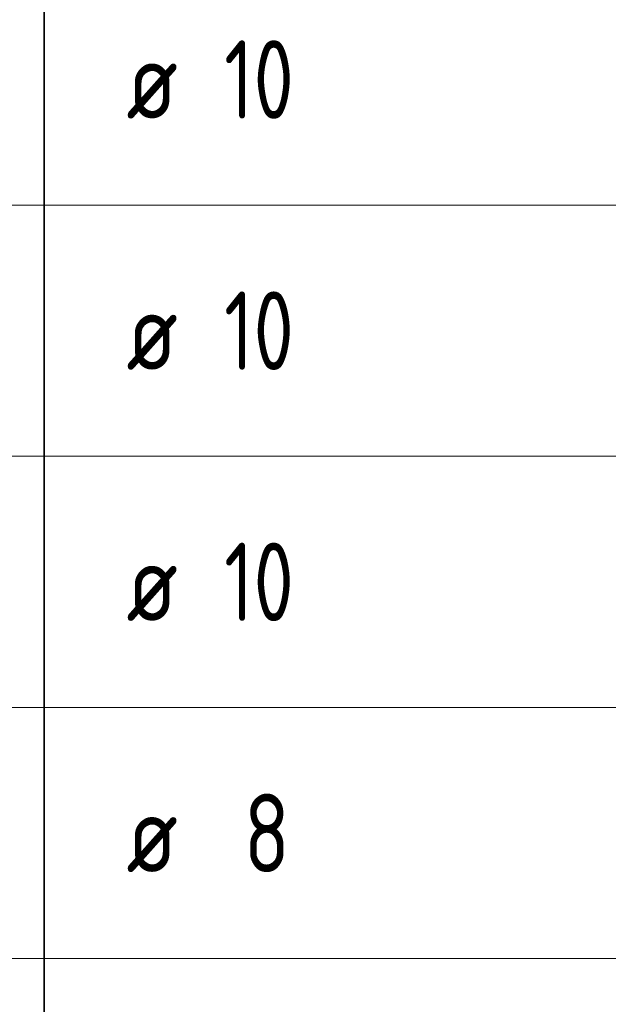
# Model space of a CAD drawing. Header units: metres. Extents: x -38 to 102, y -15 to 21.
# Tile 225 of 229: x 77.9 to 79.77, y 10.43 to 13.57. Entities that reach past the tile are written whole.
import ezdxf

# ---------------------------------------------------------------- set-up
doc = ezdxf.new("R2010")
doc.units = ezdxf.units.M
doc.layers.add('XR$5$Текст_ примечание', color=7, linetype='Continuous', lineweight=13)
doc.styles.add('ISOCPEUR', font='txt')

msp = doc.modelspace()

# ---------------------------------------------------------------- linework, layer by layer
at = {"layer": 'XR$5$Текст_ примечание', "color": 7, "linetype": 'Continuous', "lineweight": 35, "transparency": 33554687}
for p, q in [((77.9757, 13.7764), (77.9757, 12.9764)), ((77.9757, 12.9764), (77.9757, 12.1764)), ((77.9757, 12.1764), (77.9757, 11.3764)), ((77.9757, 11.3764), (77.9757, 10.5764)), ((77.9757, 10.5764), (77.9757, 9.7764))]:
    msp.add_line(p, q, dxfattribs=at)
at = {"layer": 'XR$5$Текст_ примечание', "color": 7, "linetype": 'Continuous', "lineweight": 13, "transparency": 33554687}
for p, q in [((88.9757, 12.9764), (70.4757, 12.9764)), ((88.9757, 12.1764), (70.4757, 12.1764)), ((88.9757, 11.3764), (70.4757, 11.3764)), ((88.9757, 10.5764), (70.4757, 10.5764))]:
    msp.add_line(p, q, dxfattribs=at)

# ---------------------------------------------------------------- texts
at = {"layer": 'XR$5$Текст_ примечание', "color": 7, "linetype": 'Continuous', "lineweight": 35, "transparency": 33554687, "char_height": 0.25, "attachment_point": 7, "style": 'ISOCPEUR'}
for s, insert, width in [('\\W0.75;10', (78.5484, 13.2514), 0.393567), ('\\W0.82;ø', (78.2376, 13.2514), 0.327205), ('\\W0.75;10', (78.5484, 12.4514), 0.393567), ('\\W0.82;ø', (78.2376, 12.4514), 0.327205), ('\\W0.75;10', (78.5484, 11.6514), 0.393567), ('\\W0.82;ø', (78.2376, 11.6514), 0.327205), ('\\W0.78;8', (78.6109, 10.8514), 0.272006), ('\\W0.82;ø', (78.2376, 10.8514), 0.327205)]:
    msp.add_mtext(s, dxfattribs=dict(at, insert=insert, width=width))

doc.saveas('drawing.dxf')
